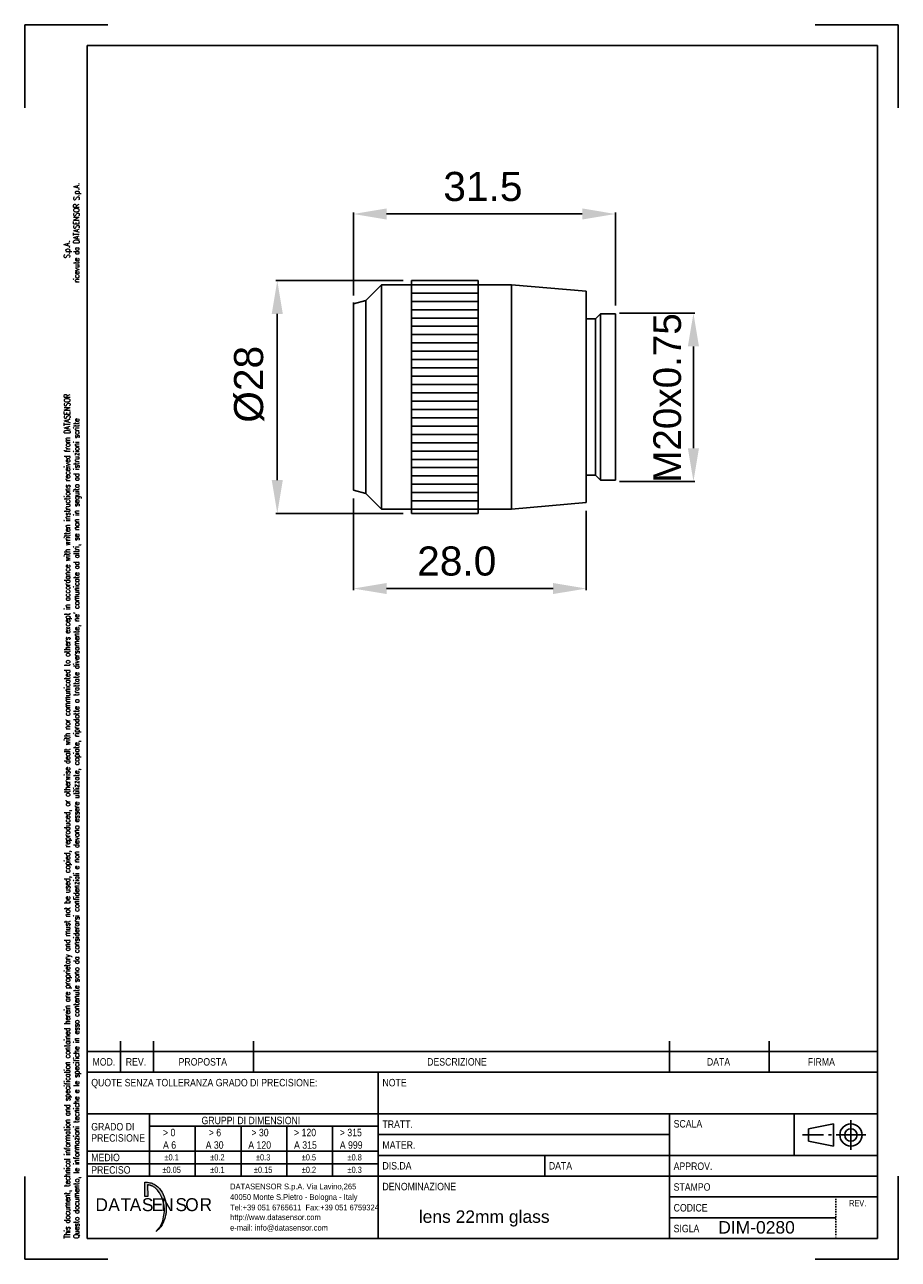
# Model space of a CAD drawing. Extents: x 1082 to 1292, y 1128 to 1425.
import ezdxf
from ezdxf.enums import TextEntityAlignment as Align

# ---------------------------------------------------------------- set-up
doc = ezdxf.new("R2010")
doc.units = 0
doc.header["$MEASUREMENT"] = 0
doc.linetypes.add('DOTX2', pattern=[0.5, 0, -0.5])
doc.layers.get('0').update_dxf_attribs({"linetype": 'CONTINUOUS'})
doc.layers.get('DEFPOINTS').update_dxf_attribs({"linetype": 'CONTINUOUS'})
doc.layers.add('204', color=7, linetype='CONTINUOUS')
doc.styles.add('QUOTE', font='ARIAL.TTF', dxfattribs={"height": 3.5})
doc.styles.add('ROMANS', font='ROMANS')
doc.styles.get("Standard").update_dxf_attribs({"font": 'ARIAL.TTF'})
doc.styles.add('TXT', font='ARIAL.TTF')
doc.styles.add('WMF-Futura Md BT0', font='tt0144m_.ttf')

# ---------------------------------------------------------------- blocks, each defined once
blk = doc.blocks.new('A4M')
blk.add_hatch(color=7).paths.add_polyline_path([(154.66, 7.03), (154.66, 10.44), (155.31, 10.44), (155.64, 10.4), (155.93, 10.34), (156.2, 10.27), (156.46, 10.19), (156.71, 10.08), (156.95, 9.96), (157.21, 9.8), (157.49, 9.62), (157.83, 9.34), (158.22, 8.97), (158.56, 8.48), (158.85, 8.04), (159.14, 7.49), (159.37, 6.92), (159.59, 6.23), (159.71, 5.69), (159.72, 5.62), (159.74, 5.56), (159.75, 5.49), (159.75, 5.43), (159.76, 5.36), (159.77, 5.29), (159.78, 5.23), (159.79, 5.17), (159.84, 4.61), (159.85, 4.1), (159.86, 3.89), (159.86, 3.69), (159.85, 3.49), (159.83, 3.28), (159.79, 3.08), (159.76, 2.88), (159.72, 2.68), (159.69, 2.48), (159.6, 2.1), (159.5, 1.74), (159.29, 1.15), (159.07, 0.65), (158.84, 0.21), (158.53, -0.26), (158.46, -0.36), (158.38, -0.46), (158.3, -0.56), (158.21, -0.65), (158.13, -0.76), (158.04, -0.85), (157.95, -0.93), (157.85, -1.01), (157.46, -1.38), (157.97, -0.74), (158.02, -0.69), (158.06, -0.63), (158.1, -0.59), (158.13, -0.53), (158.17, -0.49), (158.21, -0.43), (158.24, -0.38), (158.29, -0.33), (158.61, 0.23), (158.84, 0.74), (158.99, 1.18), (159.22, 2.15), (159.42, 3.45), (159.42, 4), (159.36, 4.66), (159.21, 5.4), (159, 6.23), (158.78, 6.78), (158.58, 7.25), (158.2, 7.93), (157.93, 8.33), (157.76, 8.55), (157.59, 8.74), (157.43, 8.9), (157.26, 9.04), (157.11, 9.15), (156.95, 9.25), (156.82, 9.34), (156.7, 9.41), (156.6, 9.47), (156.51, 9.51), (156.44, 9.53), (156.39, 9.56), (156.34, 9.58), (156.29, 9.6), (156.24, 9.62), (156.18, 9.65), (156.1, 9.67), (156.03, 9.69), (155.95, 9.71), (155.88, 9.72), (155.8, 9.74), (155.73, 9.76), (155.67, 9.77), (155.62, 9.79), (155.38, 9.8), (155.39, 7.03), (155.36, 7.03), (155.27, 7.03), (155.15, 7.03), (155, 7.03), (154.87, 7.03), (154.76, 7.03), (154.68, 7.03)])
at = {"color": 7, "linetype": 'Continuous'}
for p, q in [((125.82, 288.91), (145.82, 288.91)), ((125.82, 268.91), (125.82, 288.91)), ((315.82, 288.91), (335.82, 288.91)), ((335.82, 268.91), (335.82, 288.91)), ((140.82, 283.91), (330.82, 283.91)), ((140.82, -3.09), (140.82, 283.91)), ((330.82, -3.09), (330.82, 283.91)), ((140.82, 41.91), (330.82, 41.91)), ((148.82, 36.91), (148.82, 44.41)), ((156.82, 36.91), (156.82, 44.41)), ((180.82, 36.91), (180.82, 44.41)), ((280.82, 36.91), (280.82, 44.41)), ((304.82, 36.91), (304.82, 44.41)), ((140.82, 36.91), (330.82, 36.91)), ((210.82, -3.09), (210.82, 36.91)), ((140.82, 26.91), (210.82, 26.91)), ((155.82, 11.91), (155.82, 26.91)), ((210.82, 26.91), (280.82, 26.91)), ((280.82, 26.91), (330.82, 26.91)), ((280.82, 11.91), (280.82, 26.91)), ((310.82, 26.91), (310.82, 16.91)), ((155.82, 23.91), (210.82, 23.91)), ((166.82, 11.91), (166.82, 23.91)), ((177.82, 11.91), (177.82, 23.91)), ((188.82, 11.91), (188.82, 23.91)), ((199.82, 11.91), (199.82, 23.91)), ((314.27, 23.3), (320.21, 24.49)), ((320.21, 19.14), (320.21, 24.49)), ((324.43, 18.25), (324.43, 25.38)), ((210.82, 21.91), (280.82, 21.91)), ((317.85, 21.82), (312.77, 21.82)), ((314.27, 20.33), (314.27, 23.3)), ((319.74, 21.82), (319.02, 21.82)), ((320.86, 21.82), (327.99, 21.82)), ((140.82, 17.91), (210.82, 17.91)), ((314.27, 20.33), (320.21, 19.14)), ((140.82, 14.91), (210.82, 14.91)), ((210.82, 16.91), (330.82, 16.91)), ((250.82, 11.91), (250.82, 16.91)), ((140.82, 11.91), (330.82, 11.91)), ((280.82, -3.09), (280.82, 11.91)), ((335.82, -8.09), (335.82, 11.91)), ((125.82, -8.09), (125.82, 11.83)), ((280.82, 6.91), (330.82, 6.91)), ((280.82, 1.91), (320.82, 1.91)), ((140.82, -3.09), (330.82, -3.09)), ((125.82, -8.09), (145.82, -8.09)), ((315.82, -8.09), (335.82, -8.09))]:
    blk.add_line(p, q, dxfattribs=at)
at = {"color": 7, "linetype": 'DOTX2'}
blk.add_line((320.82, 6.91), (320.82, -3.09), dxfattribs=at)
at = {"color": 7, "lineweight": 0}
blk.add_lwpolyline([(154.66, 7.03, 0.0121, 0.0121, 0), (154.66, 10.44, 0.0121, 0.0121, 0), (155.31, 10.44, 0.0121, 0.0121, 0), (155.64, 10.4, 0.0121, 0.0121, 0), (155.93, 10.34, 0.0121, 0.0121, 0), (156.2, 10.27, 0.0121, 0.0121, 0), (156.46, 10.19, 0.0121, 0.0121, 0), (156.71, 10.08, 0.0121, 0.0121, 0), (156.95, 9.96, 0.0121, 0.0121, 0), (157.21, 9.8, 0.0121, 0.0121, 0), (157.49, 9.62, 0.0121, 0.0121, 0), (157.83, 9.34, 0.0121, 0.0121, 0), (158.22, 8.97, 0.0121, 0.0121, 0), (158.56, 8.48, 0.0121, 0.0121, 0), (158.85, 8.04, 0.0121, 0.0121, 0), (159.14, 7.49, 0.0121, 0.0121, 0), (159.37, 6.92, 0.0121, 0.0121, 0), (159.59, 6.23, 0.0121, 0.0121, 0), (159.71, 5.69, 0.0121, 0.0121, 0), (159.72, 5.62, 0.0121, 0.0121, 0), (159.74, 5.56, 0.0121, 0.0121, 0), (159.75, 5.49, 0.0121, 0.0121, 0), (159.75, 5.43, 0.0121, 0.0121, 0), (159.76, 5.36, 0.0121, 0.0121, 0), (159.77, 5.29, 0.0121, 0.0121, 0), (159.78, 5.23, 0.0121, 0.0121, 0), (159.79, 5.17, 0.0121, 0.0121, 0), (159.84, 4.61, 0.0121, 0.0121, 0), (159.85, 4.1, 0.0121, 0.0121, 0), (159.86, 3.89, 0.0121, 0.0121, 0), (159.86, 3.69, 0.0121, 0.0121, 0), (159.85, 3.49, 0.0121, 0.0121, 0), (159.83, 3.28, 0.0121, 0.0121, 0), (159.79, 3.08, 0.0121, 0.0121, 0), (159.76, 2.88, 0.0121, 0.0121, 0), (159.72, 2.68, 0.0121, 0.0121, 0), (159.69, 2.48, 0.0121, 0.0121, 0), (159.6, 2.1, 0.0121, 0.0121, 0), (159.5, 1.74, 0.0121, 0.0121, 0), (159.29, 1.15, 0.0121, 0.0121, 0), (159.07, 0.65, 0.0121, 0.0121, 0), (158.84, 0.21, 0.0121, 0.0121, 0), (158.53, -0.26, 0.0121, 0.0121, 0), (158.46, -0.36, 0.0121, 0.0121, 0), (158.38, -0.46, 0.0121, 0.0121, 0), (158.3, -0.56, 0.0121, 0.0121, 0), (158.21, -0.65, 0.0121, 0.0121, 0), (158.13, -0.76, 0.0121, 0.0121, 0), (158.04, -0.85, 0.0121, 0.0121, 0), (157.95, -0.93, 0.0121, 0.0121, 0), (157.85, -1.01, 0.0121, 0.0121, 0), (157.46, -1.38, 0.0121, 0.0121, 0), (157.97, -0.74, 0.0121, 0.0121, 0), (158.02, -0.69, 0.0121, 0.0121, 0), (158.06, -0.63, 0.0121, 0.0121, 0), (158.1, -0.59, 0.0121, 0.0121, 0), (158.13, -0.53, 0.0121, 0.0121, 0), (158.17, -0.49, 0.0121, 0.0121, 0), (158.21, -0.43, 0.0121, 0.0121, 0), (158.24, -0.38, 0.0121, 0.0121, 0), (158.29, -0.33, 0.0121, 0.0121, 0), (158.61, 0.23, 0.0121, 0.0121, 0), (158.84, 0.74, 0.0121, 0.0121, 0), (158.99, 1.18, 0.0121, 0.0121, 0), (159.22, 2.15, 0.0121, 0.0121, 0), (159.42, 3.45, 0.0121, 0.0121, 0), (159.42, 4, 0.0121, 0.0121, 0), (159.36, 4.66, 0.0121, 0.0121, 0), (159.21, 5.4, 0.0121, 0.0121, 0), (159, 6.23, 0.0121, 0.0121, 0), (158.78, 6.78, 0.0121, 0.0121, 0), (158.58, 7.25, 0.0121, 0.0121, 0), (158.2, 7.93, 0.0121, 0.0121, 0), (157.93, 8.33, 0.0121, 0.0121, 0), (157.76, 8.55, 0.0121, 0.0121, 0), (157.59, 8.74, 0.0121, 0.0121, 0), (157.43, 8.9, 0.0121, 0.0121, 0), (157.26, 9.04, 0.0121, 0.0121, 0), (157.11, 9.15, 0.0121, 0.0121, 0), (156.95, 9.25, 0.0121, 0.0121, 0), (156.82, 9.34, 0.0121, 0.0121, 0), (156.7, 9.41, 0.0121, 0.0121, 0), (156.6, 9.47, 0.0121, 0.0121, 0), (156.51, 9.51, 0.0121, 0.0121, 0), (156.44, 9.53, 0.0121, 0.0121, 0), (156.39, 9.56, 0.0121, 0.0121, 0), (156.34, 9.58, 0.0121, 0.0121, 0), (156.29, 9.6, 0.0121, 0.0121, 0), (156.24, 9.62, 0.0121, 0.0121, 0), (156.18, 9.65, 0.0121, 0.0121, 0), (156.1, 9.67, 0.0121, 0.0121, 0), (156.03, 9.69, 0.0121, 0.0121, 0), (155.95, 9.71, 0.0121, 0.0121, 0), (155.88, 9.72, 0.0121, 0.0121, 0), (155.8, 9.74, 0.0121, 0.0121, 0), (155.73, 9.76, 0.0121, 0.0121, 0), (155.67, 9.77, 0.0121, 0.0121, 0), (155.62, 9.79, 0.0121, 0.0121, 0), (155.38, 9.8, 0.0121, 0.0121, 0), (155.39, 7.03, 0.0121, 0.0121, 0), (155.36, 7.03, 0.0121, 0.0121, 0), (155.27, 7.03, 0.0121, 0.0121, 0), (155.15, 7.03, 0.0121, 0.0121, 0), (155, 7.03, 0.0121, 0.0121, 0), (154.87, 7.03, 0.0121, 0.0121, 0), (154.76, 7.03, 0.0121, 0.0121, 0), (154.68, 7.03, 0.0121, 0.0121, 0), (154.66, 7.03, 0.0121, 0.0121, 0)], format="xyseb", dxfattribs=at)
blk.add_lwpolyline([(154.66, 7.03), (154.66, 10.44), (155.31, 10.44), (155.64, 10.4), (155.93, 10.34), (156.2, 10.27), (156.46, 10.19), (156.71, 10.08), (156.95, 9.96), (157.21, 9.8), (157.49, 9.62), (157.83, 9.34), (158.22, 8.97), (158.56, 8.48), (158.85, 8.04), (159.14, 7.49), (159.37, 6.92), (159.59, 6.23), (159.71, 5.69), (159.72, 5.62), (159.74, 5.56), (159.75, 5.49), (159.75, 5.43), (159.76, 5.36), (159.77, 5.29), (159.78, 5.23), (159.79, 5.17), (159.84, 4.61), (159.85, 4.1), (159.86, 3.89), (159.86, 3.69), (159.85, 3.49), (159.83, 3.28), (159.79, 3.08), (159.76, 2.88), (159.72, 2.68), (159.69, 2.48), (159.6, 2.1), (159.5, 1.74), (159.29, 1.15), (159.07, 0.65), (158.84, 0.21), (158.53, -0.26), (158.46, -0.36), (158.38, -0.46), (158.3, -0.56), (158.21, -0.65), (158.13, -0.76), (158.04, -0.85), (157.95, -0.93), (157.85, -1.01), (157.46, -1.38), (157.97, -0.74), (158.02, -0.69), (158.06, -0.63), (158.1, -0.59), (158.13, -0.53), (158.17, -0.49), (158.21, -0.43), (158.24, -0.38), (158.29, -0.33), (158.61, 0.23), (158.84, 0.74), (158.99, 1.18), (159.22, 2.15), (159.42, 3.45), (159.42, 4), (159.36, 4.66), (159.21, 5.4), (159, 6.23), (158.78, 6.78), (158.58, 7.25), (158.2, 7.93), (157.93, 8.33), (157.76, 8.55), (157.59, 8.74), (157.43, 8.9), (157.26, 9.04), (157.11, 9.15), (156.95, 9.25), (156.82, 9.34), (156.7, 9.41), (156.6, 9.47), (156.51, 9.51), (156.44, 9.53), (156.39, 9.56), (156.34, 9.58), (156.29, 9.6), (156.24, 9.62), (156.18, 9.65), (156.1, 9.67), (156.03, 9.69), (155.95, 9.71), (155.88, 9.72), (155.8, 9.74), (155.73, 9.76), (155.67, 9.77), (155.62, 9.79), (155.38, 9.8), (155.39, 7.03), (155.36, 7.03), (155.27, 7.03), (155.15, 7.03), (155, 7.03), (154.87, 7.03), (154.76, 7.03), (154.68, 7.03), (154.66, 7.03), (154.66, 7.03)], dxfattribs=at)
at = {"color": 7, "linetype": 'Continuous'}
for radius in [2.67, 1.49]:
    blk.add_circle((324.43, 21.82), radius, dxfattribs=at)
at = {"color": 7, "linetype": 'Continuous', "style": 'ROMANS', "width": 0.8}
for s, height, p in [('ricevute da DATASENSOR S.p.A.', 1.4231, (138.95, 226.87)), ('S.p.A.', 1.423, (136.68, 232.72)), ('This document, technical information and specification contained herein are proprietary and must not be used, copied, reproduced, or otherwise dealt with nor communicated to others except in accordance with written instructions received from DATASENSOR', 1.42311, (136.71, -3.11)), ("Questo documento, le informazioni tecniche e le specifiche in esso contenute sono da considerarsi confidenziali e non devono essere utilizzate, copiate, riprodotte o trattate diversamente, ne' comunicate ad altri, se non in seguito ad istruzioni scritte", 1.42311, (138.95, -3.11))]:
    blk.add_text(s, height=height, rotation=90, dxfattribs=at).set_placement(p)
at = {"color": 7, "linetype": 'Continuous', "style": 'TXT'}
for s, height, width, p in [('MOD.', 1.8, 0.833333, (142.12, 38.51)), ('REV.', 1.8, 0.833333, (150.12, 38.51)), ('PROPOSTA', 1.8, 0.833333, (162.82, 38.51)), ('DESCRIZIONE', 1.8, 0.833333, (222.57, 38.51)), ('DATA', 1.8, 0.833333, (289.82, 38.51)), ('FIRMA', 1.8, 0.833333, (314.07, 38.51)), ('QUOTE SENZA TOLLERANZA GRADO DI PRECISIONE:', 1.8, 0.833333, (141.82, 33.51)), ('NOTE', 1.8, 0.833333, (211.82, 33.51)), ('GRADO DI', 1.8, 0.833333, (141.82, 22.91)), ('GRUPPI DI DIMENSIONI', 1.8, 0.833333, (168.32, 24.41)), ('TRATT.', 1.8, 0.833333, (211.82, 23.51)), ('SCALA', 1.8, 0.833333, (281.82, 23.61)), ('PRECISIONE', 1.8, 0.833333, (141.82, 20.21)), ('> 0', 1.8, 0.833333, (159.07, 21.51)), ('> 6', 1.8, 0.833333, (170.07, 21.51)), ('> 30', 1.8, 0.833333, (180.32, 21.51)), ('> 120', 1.8, 0.833333, (190.57, 21.51)), ('> 315', 1.8, 0.833333, (201.57, 21.51)), ('A 6', 1.8, 0.833333, (159.07, 18.51)), ('A 30', 1.8, 0.833333, (169.32, 18.51)), ('A 120', 1.8, 0.833333, (179.57, 18.51)), ('A 315', 1.8, 0.833333, (190.57, 18.51)), ('A 999', 1.8, 0.833333, (201.57, 18.51)), ('MATER.', 1.8, 0.833333, (211.82, 18.51)), ('MEDIO', 1.8, 0.833333, (141.82, 15.51)), ('DIS.DA', 1.8, 0.833333, (211.82, 13.51)), ('DATA', 1.8, 0.833333, (251.82, 13.51)), ('APPROV.', 1.8, 0.833333, (281.82, 13.41)), ('PRECISO', 1.8, 0.833333, (141.82, 12.51)), ('DENOMINAZIONE', 1.8, 0.833333, (211.82, 8.51)), ('STAMPO', 1.8, 0.833333, (281.82, 8.41)), ('REV.', 1.5, 0.766667, (324.02, 4.66)), ('CODICE', 1.8, 0.833333, (281.82, 3.41)), ('SIGLA', 1.8, 0.833333, (281.82, -1.59))]:
    blk.add_text(s, height=height, dxfattribs=dict(at, width=width)).set_placement(p)
at = {"color": 7, "linetype": 'Continuous', "width": 0.85}
for s, p in [('±0.1', (161.14, 15.69)), ('±0.2', (172.14, 15.69)), ('±0.3', (183.14, 15.69)), ('±0.5', (194.14, 15.69)), ('±0.8', (205.14, 15.69)), ('±0.05', (161.14, 12.69)), ('±0.1', (172.14, 12.69)), ('±0.15', (183.14, 12.69)), ('±0.2', (194.14, 12.69)), ('±0.3', (205.14, 12.69))]:
    blk.add_text(s, height=1.5, dxfattribs=at).set_placement(p, align=Align.CENTER)
for s, p in [('DATASENSOR S.p.A. Via Lavino,265', (175.2, 8.73)), ('40050 Monte S.Pietro - Bologna - Italy', (175.2, 6.2)), ('Tel:+39 051 6765611  Fax:+39 051 6759324', (175.2, 3.68)), ('e-mail: info@datasensor.com', (175.2, -1.18)), ('http://www.datasensor.com', (175.2, 1.34))]:
    blk.add_text(s, height=1.3924, dxfattribs=at).set_placement(p)
at = {"color": 7, "lineweight": 0, "style": 'WMF-Futura Md BT0'}
for s, p in [('D', (142.83, 3.5)), ('A', (145.92, 3.5)), ('T', (148.84, 3.5)), ('A', (151.07, 3.5)), ('S', (153.99, 3.5)), ('E', (156.34, 3.5)), ('N', (158.62, 3.5)), ('S', (162.06, 3.5)), ('O', (164.41, 3.5)), ('R', (167.86, 3.5))]:
    blk.add_text(s, height=3.11, dxfattribs=at).set_placement(p)

msp = doc.modelspace()

# ---------------------------------------------------------------- linework, layer by layer
at = {"color": 0, "linetype": 'ByBlock'}
for p, q in [((1161.41, 1360.12), (1161.41, 1380.1)), ((1169.41, 1379.74), (1216.41, 1379.74)), ((1224.41, 1357.72), (1224.41, 1380.1)), ((1161.41, 1311.32), (1161.41, 1289.28)), ((1217.41, 1308.3), (1217.41, 1289.28)), ((1169.41, 1289.64), (1209.41, 1289.64))]:
    msp.add_line(p, q, dxfattribs=at)
at = {"color": 7, "linetype": 'ByBlock'}
for p, q in [((1173.41, 1363.72), (1142.76, 1363.72)), ((1143.12, 1315.72), (1143.12, 1355.72)), ((1225.38, 1355.87), (1243.52, 1355.87)), ((1243.16, 1323.4), (1243.16, 1347.87)), ((1225.38, 1315.4), (1243.52, 1315.4)), ((1173.41, 1307.72), (1142.76, 1307.72))]:
    msp.add_line(p, q, dxfattribs=at)
at = {"color": 7, "linetype": 'Continuous'}
for p, q in [((1191.41, 1362.72), (1175.41, 1362.72)), ((1175.41, 1308.72), (1175.41, 1362.72)), ((1191.41, 1360.72), (1175.41, 1360.72)), ((1191.41, 1362.72), (1191.41, 1308.72)), ((1161.41, 1335.72), (1161.41, 1358.42)), ((1191.41, 1358.72), (1175.41, 1358.72)), ((1191.41, 1356.72), (1175.41, 1356.72)), ((1191.41, 1354.72), (1175.41, 1354.72)), ((1191.41, 1352.72), (1175.41, 1352.72)), ((1191.41, 1350.72), (1175.41, 1350.72)), ((1191.41, 1348.72), (1175.41, 1348.72)), ((1191.41, 1346.72), (1175.41, 1346.72)), ((1191.41, 1344.72), (1175.41, 1344.72)), ((1191.41, 1342.72), (1175.41, 1342.72)), ((1191.41, 1340.72), (1175.41, 1340.72)), ((1191.41, 1338.72), (1175.41, 1338.72)), ((1191.41, 1336.72), (1175.41, 1336.72)), ((1191.41, 1334.72), (1175.41, 1334.72)), ((1191.41, 1332.72), (1175.41, 1332.72)), ((1191.41, 1330.72), (1175.41, 1330.72)), ((1191.41, 1328.72), (1175.41, 1328.72)), ((1191.41, 1326.72), (1175.41, 1326.72)), ((1191.41, 1324.72), (1175.41, 1324.72)), ((1191.41, 1322.72), (1175.41, 1322.72)), ((1191.41, 1320.72), (1175.41, 1320.72)), ((1191.41, 1318.72), (1175.41, 1318.72)), ((1191.41, 1316.72), (1175.41, 1316.72)), ((1191.41, 1314.72), (1175.41, 1314.72)), ((1191.41, 1312.72), (1175.41, 1312.72)), ((1191.41, 1310.72), (1175.41, 1310.72)), ((1191.41, 1308.72), (1175.41, 1308.72))]:
    msp.add_line(p, q, dxfattribs=at)
at = {"color": 0, "linetype": 'ByBlock'}
for points in [[(1169.41, 1381.08), (1169.41, 1378.41), (1161.41, 1379.74)], [(1216.41, 1381.08), (1216.41, 1378.41), (1224.41, 1379.74)], [(1169.41, 1290.97), (1169.41, 1288.31), (1161.41, 1289.64)], [(1209.41, 1290.97), (1209.41, 1288.31), (1217.41, 1289.64)]]:
    msp.add_solid(points, dxfattribs=at)
at = {"color": 7, "linetype": 'ByBlock'}
for points in [[(1141.79, 1355.72), (1144.45, 1355.72), (1143.12, 1363.72)], [(1241.82, 1347.87), (1244.49, 1347.87), (1243.16, 1355.87)], [(1241.82, 1323.4), (1244.49, 1323.4), (1243.16, 1315.4)], [(1141.79, 1315.72), (1144.45, 1315.72), (1143.12, 1307.72)]]:
    msp.add_solid(points, dxfattribs=at)
at = {"layer": '204', "color": 7, "linetype": 'Continuous'}
for p, q in [((1191.41, 1363.72), (1175.41, 1363.72)), ((1175.41, 1363.72), (1175.41, 1307.72)), ((1191.41, 1363.72), (1191.41, 1307.72)), ((1168.2, 1362.72), (1164.41, 1358.93)), ((1175.41, 1362.72), (1168.2, 1362.72)), ((1168.2, 1362.72), (1168.2, 1335.72)), ((1199.41, 1362.72), (1191.41, 1362.72)), ((1199.41, 1308.72), (1199.41, 1362.72)), ((1217.41, 1361.15), (1199.41, 1362.72)), ((1217.41, 1361.15), (1217.41, 1310.3)), ((1164.41, 1358.93), (1161.41, 1358.12)), ((1161.41, 1335.72), (1161.41, 1358.12)), ((1164.41, 1335.72), (1164.41, 1358.93)), ((1219.61, 1354.52), (1217.41, 1354.52)), ((1220.81, 1355.72), (1219.61, 1354.52)), ((1219.61, 1354.52), (1219.61, 1316.92)), ((1220.81, 1355.72), (1220.81, 1315.72)), ((1224.41, 1355.72), (1220.81, 1355.72)), ((1224.41, 1315.72), (1224.41, 1355.72)), ((1161.41, 1313.32), (1161.41, 1335.72)), ((1164.41, 1312.52), (1164.41, 1335.72)), ((1168.2, 1335.72), (1168.2, 1308.72)), ((1219.61, 1316.92), (1217.41, 1316.92)), ((1220.81, 1315.72), (1219.61, 1316.92)), ((1220.81, 1315.72), (1224.41, 1315.72)), ((1161.41, 1313.32), (1164.41, 1312.52)), ((1164.41, 1312.52), (1168.2, 1308.72)), ((1199.41, 1308.72), (1217.41, 1310.3)), ((1168.2, 1308.72), (1175.41, 1308.72)), ((1175.41, 1307.72), (1191.41, 1307.72)), ((1191.41, 1308.72), (1199.41, 1308.72))]:
    msp.add_line(p, q, dxfattribs=at)
at = {"layer": 'DEFPOINTS', "color": 7, "linetype": 'ByBlock'}
msp.add_point((1243.16, 1355.87), dxfattribs=at)

# ---------------------------------------------------------------- block references
at = {"color": 0, "linetype": 'ByBlock'}
msp.add_blockref('A4M', (956.58, 1136.37), dxfattribs=at)

# ---------------------------------------------------------------- texts
at = {"color": 7, "linetype": 'ByBlock', "style": 'QUOTE'}
msp.add_text('M20x0.75', height=6.65, rotation=90, dxfattribs=at).set_placement((1240.17, 1315.08))
at = {"color": 0, "linetype": 'ByBlock', "char_height": 7, "attachment_point": 5, "style": 'QUOTE'}
for s, insert in [('\\A2;31.5', (1192.55, 1386.32)), ('\\A2;28.0', (1186.26, 1296.21))]:
    msp.add_mtext(s, dxfattribs=dict(at, insert=insert))
at = {"color": 7, "linetype": 'ByBlock', "insert": (1136.35, 1338.77), "char_height": 7, "attachment_point": 5, "rotation": 90, "style": 'QUOTE'}
msp.add_mtext('\\A2;%%c28', dxfattribs=at)
at = {"color": 0, "linetype": 'ByBlock', "char_height": 3, "attachment_point": 1}
for s, insert in [('lens 22mm glass', (1177.14, 1140.05)), ('DIM-0280', (1249.13, 1137.47))]:
    msp.add_mtext(s, dxfattribs=dict(at, insert=insert))

doc.saveas('drawing.dxf')
